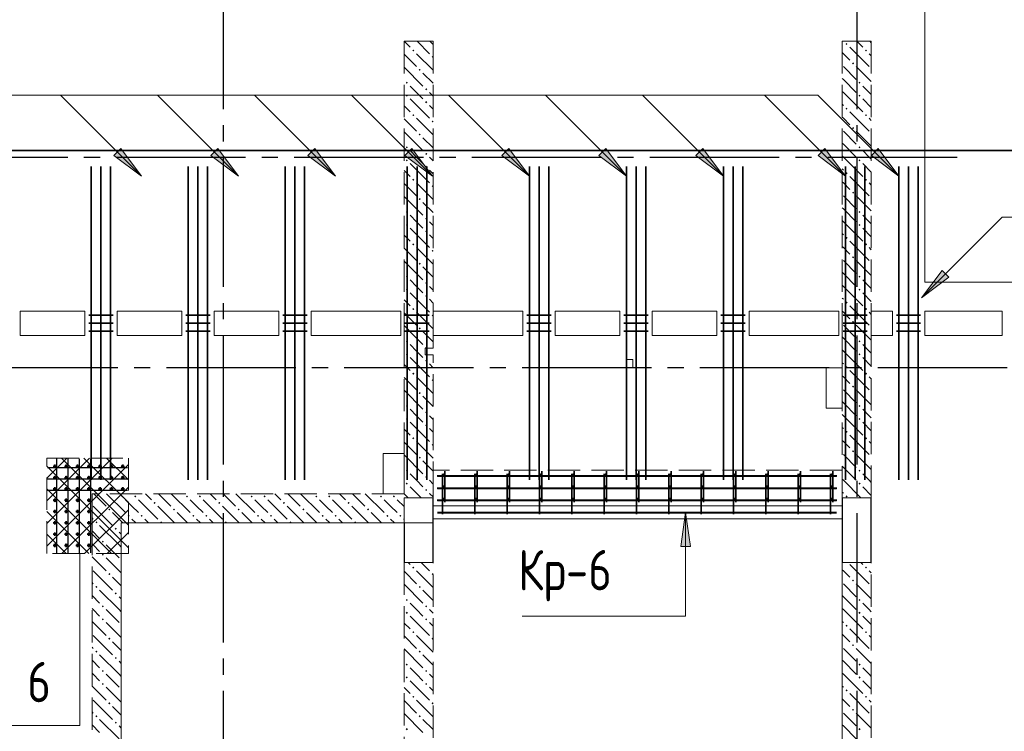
# Model space of a CAD drawing. Header units: millimetres. Extents: x 0 to 61017, y 0 to 42000.
# Tile 20 of 23: x 37502 to 43592, y 32050 to 36453. Entities that reach past the tile are written whole.
import ezdxf

# ---------------------------------------------------------------- set-up
doc = ezdxf.new("R2010")
doc.units = ezdxf.units.MM
doc.linetypes.add('______2', pattern=[270, 200, -70])
doc.linetypes.add('______5', pattern=[1100, 800, -100, 100, -100])
for name, color, linetype, lineweight in [('S1 Стержни арматуры фон', 7, 'Continuous', 25), ('Standard', 7, 'Continuous', 25), ('Вспомогательная арматура', 7, 'Continuous', 25), ('ЖБ Балка Вышележаща', 7, 'Continuous', 25), ('Макрос окна_ макрос двери', 7, 'Continuous', 18), ('Оси', 40, '______5', 18), ('Позиционная метка номер позиции', 7, 'Continuous', 13), ('Поперечная арматура', 7, 'Continuous', 25), ('Поперечное армирование AW фон', 7, 'Continuous', 25), ('Примечания', 7, 'Continuous', 25)]:
    doc.layers.add(name, color=color, linetype=linetype, lineweight=lineweight)
for name, color, linetype, lineweight, true_color in [('ЖБ Балка Нижележащая', 7, '______2', 25, 0x8c8cff), ('ЖБ Перекрытие верхний уровень', 7, 'Continuous', 25, 0xe0e0ff), ('ЖБ Стена верхний уровень', 7, 'Continuous', 25, 0x006e00)]:
    doc.layers.add(name, color=color, linetype=linetype, lineweight=lineweight, true_color=true_color)
doc.styles.add('GOST 2.304-81', font='txt')

msp = doc.modelspace()

# ---------------------------------------------------------------- hatches: boundary and pattern name
at = {"layer": 'ЖБ Стена верхний уровень', "linetype": 'Continuous', "lineweight": 18, "transparency": 33554687}
for points in [[(42610.4, 36303.1), (42616.9, 36309.6), (42623.4, 36303.1), (42616.9, 36296.6)], [(39930.5, 36263.1), (39937, 36269.6), (39943.5, 36263.1), (39937, 36256.6)], [(42730.5, 36263.1), (42737, 36269.6), (42743.5, 36263.1), (42737, 36256.6)], [(40050.5, 36223.1), (40057, 36229.6), (40060, 36226.6), (40060, 36219.7), (40057, 36216.6)], [(42650.5, 36183.1), (42657, 36189.6), (42663.5, 36183.1), (42657, 36176.6)], [(39970.5, 36143.1), (39977, 36149.6), (39983.4, 36143.1), (39977, 36136.6)], [(39890.5, 36063.1), (39896.9, 36069.6), (39903.4, 36063.1), (39896.9, 36056.6)], [(42690.5, 36063.1), (42696.9, 36069.6), (42703.4, 36063.1), (42696.9, 36056.6)], [(40010.4, 36023.1), (40016.9, 36029.6), (40023.4, 36023.1), (40016.9, 36016.6)], [(39890.5, 35983.1), (39896.9, 35989.6), (39903.4, 35983.1), (39896.9, 35976.6)], [(40010.4, 35943.1), (40016.9, 35949.6), (40023.4, 35943.1), (40016.9, 35936.6)], [(42690.5, 35983.1), (42696.9, 35989.6), (42703.4, 35983.1), (42696.9, 35976.6)], [(42610.4, 35903.1), (42616.9, 35909.6), (42623.4, 35903.1), (42616.9, 35896.6)], [(39930.5, 35863.1), (39937, 35869.6), (39943.5, 35863.1), (39937, 35856.6)], [(40050.5, 35823.1), (40057, 35829.6), (40060, 35826.6), (40060, 35819.7), (40057, 35816.6)], [(42730.5, 35863.1), (42737, 35869.6), (42743.5, 35863.1), (42737, 35856.6)], [(39970.5, 35743.1), (39977, 35749.6), (39983.4, 35743.1), (39977, 35736.6)], [(42650.5, 35783.1), (42657, 35789.6), (42663.5, 35783.1), (42657, 35776.6)], [(39890.5, 35663.1), (39896.9, 35669.6), (39903.4, 35663.1), (39896.9, 35656.6)], [(40010.4, 35623.1), (40016.9, 35629.6), (40023.4, 35623.1), (40016.9, 35616.6)], [(42690.5, 35663.1), (42696.9, 35669.6), (42703.4, 35663.1), (42696.9, 35656.6)], [(39890.5, 35583.1), (39896.9, 35589.6), (39903.4, 35583.1), (39896.9, 35576.6)], [(42690.5, 35583.1), (42696.9, 35589.6), (42703.4, 35583.1), (42696.9, 35576.6)], [(40010.4, 35543.1), (40016.9, 35549.6), (40023.4, 35543.1), (40016.9, 35536.6)], [(42610.4, 35503.1), (42616.9, 35509.6), (42623.4, 35503.1), (42616.9, 35496.6)], [(39930.5, 35463.1), (39937, 35469.6), (39943.5, 35463.1), (39937, 35456.6)], [(42730.5, 35463.1), (42737, 35469.6), (42743.5, 35463.1), (42737, 35456.6)], [(40050.5, 35423.1), (40057, 35429.6), (40060, 35426.6), (40060, 35419.7), (40057, 35416.6)], [(42650.5, 35383.1), (42657, 35389.6), (42663.5, 35383.1), (42657, 35376.6)], [(39970.5, 35343.1), (39977, 35349.6), (39983.4, 35343.1), (39977, 35336.6)], [(39890.5, 35263.1), (39896.9, 35269.6), (39903.4, 35263.1), (39896.9, 35256.6)], [(42690.5, 35263.1), (42696.9, 35269.6), (42703.4, 35263.1), (42696.9, 35256.6)], [(40010.4, 35223.1), (40016.9, 35229.6), (40023.4, 35223.1), (40016.9, 35216.6)], [(39890.5, 35183.1), (39896.9, 35189.6), (39903.4, 35183.1), (39896.9, 35176.6)], [(40010.4, 35143.1), (40016.9, 35149.6), (40023.4, 35143.1), (40016.9, 35136.6)], [(42690.5, 35183.1), (42696.9, 35189.6), (42703.4, 35183.1), (42696.9, 35176.6)], [(42610.4, 35103.1), (42616.9, 35109.6), (42623.4, 35103.1), (42616.9, 35096.6)], [(39930.5, 35063.1), (39937, 35069.6), (39943.5, 35063.1), (39937, 35056.6)], [(40050.5, 35023.1), (40057, 35029.6), (40060, 35026.6), (40060, 35019.7), (40057, 35016.6)], [(42730.5, 35063.1), (42737, 35069.6), (42743.5, 35063.1), (42737, 35056.6)], [(42650.5, 34983.1), (42657, 34989.6), (42663.5, 34983.1), (42657, 34976.6)], [(39970.5, 34943.1), (39977, 34949.6), (39983.4, 34943.1), (39977, 34936.6)], [(39890.5, 34863.1), (39896.9, 34869.6), (39903.4, 34863.1), (39896.9, 34856.6)], [(42690.5, 34863.1), (42696.9, 34869.6), (42703.4, 34863.1), (42696.9, 34856.6)], [(39890.5, 34783.1), (39896.9, 34789.6), (39903.4, 34783.1), (39896.9, 34776.6)], [(40010.4, 34823.1), (40016.9, 34829.6), (40023.4, 34823.1), (40016.9, 34816.6)], [(42690.5, 34783.1), (42696.9, 34789.6), (42703.4, 34783.1), (42696.9, 34776.6)], [(40010.4, 34743.1), (40016.9, 34749.6), (40023.4, 34743.1), (40016.9, 34736.6)], [(39930.5, 34663.1), (39937, 34669.6), (39943.5, 34663.1), (39937, 34656.6)], [(42610.4, 34703.1), (42616.9, 34709.6), (42623.4, 34703.1), (42616.9, 34696.6)], [(42730.5, 34663.1), (42737, 34669.6), (42743.5, 34663.1), (42737, 34656.6)], [(40050.5, 34623.1), (40057, 34629.6), (40060, 34626.6), (40060, 34619.7), (40057, 34616.6)], [(39970.5, 34543.1), (39977, 34549.6), (39983.4, 34543.1), (39977, 34536.6)], [(42650.5, 34583.1), (42657, 34589.6), (42663.5, 34583.1), (42657, 34576.6)], [(39890.5, 34463.1), (39896.9, 34469.6), (39903.4, 34463.1), (39896.9, 34456.6)], [(42690.5, 34463.1), (42696.9, 34469.6), (42703.4, 34463.1), (42696.9, 34456.6)], [(40010.4, 34423.1), (40016.9, 34429.6), (40023.4, 34423.1), (40020.3, 34420), (40013.6, 34420)], [(39890.5, 34383.1), (39896.9, 34389.6), (39903.4, 34383.1), (39896.9, 34376.6)], [(40010.4, 34343.1), (40016.9, 34349.6), (40023.4, 34343.1), (40016.9, 34336.6)], [(42690.5, 34383.1), (42696.9, 34389.6), (42703.4, 34383.1), (42696.9, 34376.6)], [(42610.4, 34303.1), (42616.9, 34309.6), (42623.4, 34303.1), (42616.9, 34296.6)], [(39930.5, 34263.1), (39937, 34269.6), (39943.5, 34263.1), (39937, 34256.6)], [(40050.5, 34223.1), (40057, 34229.6), (40060, 34226.6), (40060, 34219.7), (40057, 34216.6)], [(42730.5, 34263.1), (42737, 34269.6), (42743.5, 34263.1), (42737, 34256.6)], [(42650.5, 34183.1), (42657, 34189.6), (42663.5, 34183.1), (42657, 34176.6)], [(39970.5, 34143.1), (39977, 34149.6), (39983.4, 34143.1), (39977, 34136.6)], [(39890.5, 34063.1), (39896.9, 34069.6), (39903.4, 34063.1), (39896.9, 34056.6)], [(42690.5, 34063.1), (42696.9, 34069.6), (42703.4, 34063.1), (42696.9, 34056.6)], [(39890.5, 33983.1), (39896.9, 33989.6), (39903.4, 33983.1), (39896.9, 33976.6)], [(40010.4, 34023.1), (40016.9, 34029.6), (40023.4, 34023.1), (40016.9, 34016.6)], [(42690.5, 33983.1), (42696.9, 33989.6), (42703.4, 33983.1), (42696.9, 33976.6)], [(40010.4, 33943.1), (40016.9, 33949.6), (40023.4, 33943.1), (40016.9, 33936.6)], [(39930.5, 33863.1), (39937, 33869.6), (39943.5, 33863.1), (39937, 33856.6)], [(42610.4, 33903.1), (42616.9, 33909.6), (42623.4, 33903.1), (42616.9, 33896.6)], [(42730.5, 33863.1), (42737, 33869.6), (42743.5, 33863.1), (42737, 33856.6)], [(40050.5, 33823.1), (40057, 33829.6), (40060, 33826.6), (40060, 33819.7), (40057, 33816.6)], [(39970.5, 33743.1), (39977, 33749.6), (39983.4, 33743.1), (39977, 33736.6)], [(42650.5, 33783.1), (42657, 33789.6), (42663.5, 33783.1), (42657, 33776.6)], [(39890.5, 33663.1), (39896.9, 33669.6), (39903.4, 33663.1), (39896.9, 33656.6)], [(40010.4, 33623.1), (40016.9, 33629.6), (40023.4, 33623.1), (40016.9, 33616.6)], [(42690.5, 33663.1), (42696.9, 33669.6), (42703.4, 33663.1), (42696.9, 33656.6)], [(39890.5, 33583.1), (39896.9, 33589.6), (39903.4, 33583.1), (39896.9, 33576.6)], [(42690.5, 33583.1), (42696.9, 33589.6), (42703.4, 33583.1), (42696.9, 33576.6)], [(38130.5, 33503.1), (38137, 33509.6), (38143.5, 33503.1), (38137, 33496.6)], [(38210.4, 33503.1), (38216.9, 33509.6), (38223.4, 33503.1), (38216.9, 33496.6)], [(38530.5, 33503.1), (38537, 33509.6), (38543.5, 33503.1), (38537, 33496.6)], [(38610.4, 33503.1), (38616.9, 33509.6), (38623.4, 33503.1), (38616.9, 33496.6)], [(38930.5, 33503.1), (38937, 33509.6), (38943.5, 33503.1), (38937, 33496.6)], [(39010.4, 33503.1), (39016.9, 33509.6), (39023.4, 33503.1), (39016.9, 33496.6)], [(39330.5, 33503.1), (39337, 33509.6), (39343.5, 33503.1), (39337, 33496.6)], [(39410.4, 33503.1), (39416.9, 33509.6), (39423.4, 33503.1), (39416.9, 33496.6)], [(39730.5, 33503.1), (39737, 33509.6), (39743.5, 33503.1), (39737, 33496.6)], [(39810.4, 33503.1), (39816.9, 33509.6), (39823.4, 33503.1), (39816.9, 33496.6)], [(40010.4, 33543.1), (40016.9, 33549.6), (40023.4, 33543.1), (40016.9, 33536.6)], [(42610.4, 33503.1), (42616.9, 33509.6), (42623.4, 33503.1), (42616.9, 33496.6)], [(38330.5, 33463.1), (38337, 33469.6), (38343.5, 33463.1), (38337, 33456.6)], [(38730.5, 33463.1), (38737, 33469.6), (38743.5, 33463.1), (38737, 33456.6)], [(39130.5, 33463.1), (39137, 33469.6), (39143.5, 33463.1), (39137, 33456.6)], [(39530.5, 33463.1), (39537, 33469.6), (39543.5, 33463.1), (39537, 33456.6)], [(38050.5, 33423.1), (38057, 33429.6), (38063.5, 33423.1), (38057, 33416.6)], [(38170.5, 33383.1), (38177, 33389.6), (38183.4, 33383.1), (38177, 33376.6)], [(38250.5, 33383.1), (38257, 33389.6), (38263.5, 33383.1), (38257, 33376.6)], [(38450.5, 33423.1), (38457, 33429.6), (38463.5, 33423.1), (38457, 33416.6)], [(38570.5, 33383.1), (38577, 33389.6), (38583.4, 33383.1), (38577, 33376.6)], [(38650.5, 33383.1), (38657, 33389.6), (38663.5, 33383.1), (38657, 33376.6)], [(38850.5, 33423.1), (38857, 33429.6), (38863.5, 33423.1), (38857, 33416.6)], [(38970.5, 33383.1), (38977, 33389.6), (38983.4, 33383.1), (38977, 33376.6)], [(39050.5, 33383.1), (39057, 33389.6), (39063.5, 33383.1), (39057, 33376.6)], [(39250.5, 33423.1), (39257, 33429.6), (39263.5, 33423.1), (39257, 33416.6)], [(39370.5, 33383.1), (39377, 33389.6), (39383.4, 33383.1), (39377, 33376.6)], [(39450.5, 33383.1), (39457, 33389.6), (39463.5, 33383.1), (39457, 33376.6)], [(39650.5, 33423.1), (39657, 33429.6), (39663.5, 33423.1), (39657, 33416.6)], [(39770.5, 33383.1), (39777, 33389.6), (39783.4, 33383.1), (39777, 33376.6)], [(39850.5, 33383.1), (39857, 33389.6), (39863.5, 33383.1), (39857, 33376.6)], [(37970.5, 33343.1), (37977, 33349.6), (37983.4, 33343.1), (37980.3, 33340), (37973.6, 33340)], [(37980.3, 33340), (37977, 33336.6), (37973.6, 33340)], [(38370.5, 33343.1), (38377, 33349.6), (38383.4, 33343.1), (38380.3, 33340), (38373.6, 33340)], [(38770.5, 33343.1), (38777, 33349.6), (38783.4, 33343.1), (38780.3, 33340), (38773.6, 33340)], [(39170.5, 33343.1), (39177, 33349.6), (39183.4, 33343.1), (39180.3, 33340), (39173.6, 33340)], [(39570.5, 33343.1), (39577, 33349.6), (39583.4, 33343.1), (39580.3, 33340), (39573.6, 33340)], [(38090.5, 33303.1), (38096.9, 33309.6), (38103.4, 33303.1), (38096.9, 33296.6)], [(38010.4, 33223.1), (38016.9, 33229.6), (38023.4, 33223.1), (38016.9, 33216.6)], [(38010.4, 33143.1), (38016.9, 33149.6), (38023.4, 33143.1), (38016.9, 33136.6)], [(39930.5, 33063.1), (39937, 33069.6), (39943.5, 33063.1), (39937, 33056.6)], [(42730.5, 33063.1), (42737, 33069.6), (42743.5, 33063.1), (42737, 33056.6)], [(38050.5, 33023.1), (38057, 33029.6), (38063.5, 33023.1), (38057, 33016.6)], [(40050.5, 33023.1), (40057, 33029.6), (40060, 33026.6), (40060, 33019.7), (40057, 33016.6)], [(37970.5, 32943.1), (37977, 32949.6), (37983.4, 32943.1), (37977, 32936.6)], [(39970.5, 32943.1), (39977, 32949.6), (39983.4, 32943.1), (39977, 32936.6)], [(42650.5, 32983.1), (42657, 32989.6), (42663.5, 32983.1), (42657, 32976.6)], [(38090.5, 32903.1), (38096.9, 32909.6), (38103.4, 32903.1), (38096.9, 32896.6)], [(38010.4, 32823.1), (38016.9, 32829.6), (38023.4, 32823.1), (38016.9, 32816.6)], [(39890.5, 32863.1), (39896.9, 32869.6), (39903.4, 32863.1), (39896.9, 32856.6)], [(40010.4, 32823.1), (40016.9, 32829.6), (40023.4, 32823.1), (40016.9, 32816.6)], [(42690.5, 32863.1), (42696.9, 32869.6), (42703.4, 32863.1), (42696.9, 32856.6)], [(39890.5, 32783.1), (39896.9, 32789.6), (39903.4, 32783.1), (39896.9, 32776.6)], [(42690.5, 32783.1), (42696.9, 32789.6), (42703.4, 32783.1), (42696.9, 32776.6)], [(38010.4, 32743.1), (38016.9, 32749.6), (38023.4, 32743.1), (38016.9, 32736.6)], [(40010.4, 32743.1), (40016.9, 32749.6), (40023.4, 32743.1), (40016.9, 32736.6)], [(42610.4, 32703.1), (42616.9, 32709.6), (42623.4, 32703.1), (42616.9, 32696.6)], [(39930.5, 32663.1), (39937, 32669.6), (39943.5, 32663.1), (39937, 32656.6)], [(42730.5, 32663.1), (42737, 32669.6), (42743.5, 32663.1), (42737, 32656.6)], [(38050.5, 32623.1), (38057, 32629.6), (38063.5, 32623.1), (38057, 32616.6)], [(40050.5, 32623.1), (40057, 32629.6), (40060, 32626.6), (40060, 32619.7), (40057, 32616.6)], [(42650.5, 32583.1), (42657, 32589.6), (42663.5, 32583.1), (42657, 32576.6)], [(37970.5, 32543.1), (37977, 32549.6), (37983.4, 32543.1), (37977, 32536.6)], [(39970.5, 32543.1), (39977, 32549.6), (39983.4, 32543.1), (39977, 32536.6)], [(38090.5, 32503.1), (38096.9, 32509.6), (38103.4, 32503.1), (38096.9, 32496.6)], [(39890.5, 32463.1), (39896.9, 32469.6), (39903.4, 32463.1), (39896.9, 32456.6)], [(42690.5, 32463.1), (42696.9, 32469.6), (42703.4, 32463.1), (42696.9, 32456.6)], [(38010.4, 32423.1), (38016.9, 32429.6), (38023.4, 32423.1), (38016.9, 32416.6)], [(40010.4, 32423.1), (40016.9, 32429.6), (40023.4, 32423.1), (40016.9, 32416.6)], [(38010.4, 32343.1), (38016.9, 32349.6), (38023.4, 32343.1), (38016.9, 32336.6)], [(39890.5, 32383.1), (39896.9, 32389.6), (39903.4, 32383.1), (39896.9, 32376.6)], [(40010.4, 32343.1), (40016.9, 32349.6), (40023.4, 32343.1), (40016.9, 32336.6)], [(42690.5, 32383.1), (42696.9, 32389.6), (42703.4, 32383.1), (42696.9, 32376.6)], [(42610.4, 32303.1), (42616.9, 32309.6), (42623.4, 32303.1), (42616.9, 32296.6)], [(38050.5, 32223.1), (38057, 32229.6), (38063.5, 32223.1), (38057, 32216.6)], [(39930.5, 32263.1), (39937, 32269.6), (39943.5, 32263.1), (39937, 32256.6)], [(40050.5, 32223.1), (40057, 32229.6), (40060, 32226.6), (40060, 32219.7), (40057, 32216.6)], [(42730.5, 32263.1), (42737, 32269.6), (42743.5, 32263.1), (42737, 32256.6)], [(42650.5, 32183.1), (42657, 32189.6), (42663.5, 32183.1), (42657, 32176.6)], [(37970.5, 32143.1), (37977, 32149.6), (37983.4, 32143.1), (37977, 32136.6)], [(38090.5, 32103.1), (38096.9, 32109.6), (38103.4, 32103.1), (38096.9, 32096.6)], [(39970.5, 32143.1), (39977, 32149.6), (39983.4, 32143.1), (39977, 32136.6)], [(39890.5, 32063.1), (39896.9, 32069.6), (39903.4, 32063.1), (39896.9, 32056.6)], [(42690.5, 32063.1), (42696.9, 32069.6), (42703.4, 32063.1), (42696.9, 32056.6)]]:
    msp.add_hatch(color=7, dxfattribs=at).paths.add_polyline_path(points, flags=16)
at = {"layer": 'Позиционная метка номер позиции', "linetype": 'Continuous', "lineweight": 13, "transparency": 33554687}
for points in [[(38127.7, 35655.7), (38255, 35486), (38085.3, 35613.3)], [(38727.7, 35655.7), (38855, 35486), (38685.3, 35613.3)], [(39327.7, 35655.7), (39455, 35486), (39285.3, 35613.3)], [(39927.7, 35655.7), (40055, 35486), (39885.3, 35613.3)], [(40527.7, 35655.7), (40655, 35486), (40485.3, 35613.3)], [(41127.7, 35655.7), (41255, 35486), (41085.3, 35613.3)], [(41727.7, 35655.7), (41855, 35486), (41685.3, 35613.3)], [(42482.7, 35655.7), (42610, 35486), (42440.3, 35613.3)], [(42812.7, 35655.7), (42940, 35486), (42770.3, 35613.3)], [(42812.7, 35655.7), (42940, 35486), (42770.3, 35613.3)], [(43249.7, 34859.2), (43080, 34731.9), (43207.3, 34901.6)], [(43249.7, 34859.2), (43080, 34731.9), (43207.3, 34901.6)], [(41591.4, 33193), (41621.4, 33403), (41651.4, 33193)]]:
    msp.add_hatch(color=7, dxfattribs=at).paths.add_polyline_path(points, flags=16)

# ---------------------------------------------------------------- linework, layer by layer
at = {"layer": 'S1 Стержни арматуры фон', "color": 7, "linetype": 'Continuous', "lineweight": 35, "transparency": 33554687}
for p, q in [((37945, 35544), (37945, 33606)), ((37945, 35544), (37945, 33606)), ((38005, 35544), (38005, 33606)), ((38005, 35544), (38005, 33606)), ((38065, 35544), (38065, 33606)), ((38065, 35544), (38065, 33606)), ((38545, 35544), (38545, 33606)), ((38545, 35544), (38545, 33606)), ((38605, 35544), (38605, 33606)), ((38605, 35544), (38605, 33606)), ((38665, 35544), (38665, 33606)), ((38665, 35544), (38665, 33606)), ((39145, 35544), (39145, 33606)), ((39145, 35544), (39145, 33606)), ((39205, 35544), (39205, 33606)), ((39205, 35544), (39205, 33606)), ((39265, 35544), (39265, 33606)), ((39265, 35544), (39265, 33606)), ((39900, 35544), (39900, 33606)), ((39900, 35544), (39900, 33606)), ((39960, 35544), (39960, 33606)), ((39960, 35544), (39960, 33606)), ((40020, 35544), (40020, 33606)), ((40020, 35544), (40020, 33606)), ((40655, 35544), (40655, 33606)), ((40655, 35544), (40655, 33606)), ((40715, 35544), (40715, 33606)), ((40715, 35544), (40715, 33606)), ((40775, 35544), (40775, 33606)), ((40775, 35544), (40775, 33606)), ((41255, 35544), (41255, 33606)), ((41255, 35544), (41255, 33606)), ((41315, 35544), (41315, 33606)), ((41315, 35544), (41315, 33606)), ((41375, 35544), (41375, 33606)), ((41375, 35544), (41375, 33606)), ((41855, 35544), (41855, 33606)), ((41855, 35544), (41855, 33606)), ((41915, 35544), (41915, 33606)), ((41915, 35544), (41915, 33606)), ((41975, 35544), (41975, 33606)), ((41975, 35544), (41975, 33606)), ((42610, 35544), (42610, 33606)), ((42610, 35544), (42610, 33606)), ((42670, 35544), (42670, 33606)), ((42670, 35544), (42670, 33606)), ((42730, 35544), (42730, 33606)), ((42730, 35544), (42730, 33606)), ((42940, 35544), (42940, 33606)), ((42940, 35544), (42940, 33606)), ((43000, 35544), (43000, 33606)), ((43000, 35544), (43000, 33606)), ((43060, 35544), (43060, 33606)), ((43060, 35544), (43060, 33606)), ((40084, 33630.1), (42556, 33630.1)), ((40084, 33630), (42556, 33630)), ((40086, 33628), (42554, 33628)), ((40118, 33393), (40118, 33643.9)), ((40132, 33468), (40132, 33659)), ((40318, 33393), (40318, 33643.9)), ((40332, 33468), (40332, 33659)), ((40518, 33393), (40518, 33643.9)), ((40532, 33468), (40532, 33659)), ((40718, 33393), (40718, 33643.9)), ((40732, 33468), (40732, 33659)), ((40918, 33393), (40918, 33643.9)), ((40932, 33468), (40932, 33659)), ((41118, 33393), (41118, 33643.9)), ((41132, 33468), (41132, 33659)), ((41318, 33393), (41318, 33643.9)), ((41332, 33468), (41332, 33659)), ((41518, 33393), (41518, 33643.9)), ((41532, 33468), (41532, 33659)), ((41718, 33393), (41718, 33643.9)), ((41732, 33468), (41732, 33659)), ((41918, 33393), (41918, 33643.9)), ((41932, 33468), (41932, 33659)), ((42118, 33393), (42118, 33643.9)), ((42132, 33468), (42132, 33659)), ((42318, 33393), (42318, 33643.9)), ((42332, 33468), (42332, 33659)), ((42518, 33393), (42518, 33643.9)), ((42532, 33468), (42532, 33659)), ((40084, 33555.1), (42556, 33555.1)), ((40084, 33555), (42556, 33555)), ((40086, 33553), (42554, 33553)), ((40084, 33480.1), (42556, 33480.1)), ((40084, 33480), (42556, 33480)), ((40086, 33478), (42554, 33478)), ((40086, 33403), (42554, 33403)), ((40086, 33402.9), (42554, 33402.9))]:
    msp.add_line(p, q, dxfattribs=at)
at = {"layer": 'S1 Стержни арматуры фон', "color": 180, "linetype": 'Continuous', "lineweight": 50, "transparency": 33554687}
for centre in [(40125, 33637), (40325, 33637), (40525, 33637), (40725, 33637), (40925, 33637), (41125, 33637), (41325, 33637), (41525, 33637), (41725, 33637), (41925, 33637), (42125, 33637), (42325, 33637), (42525, 33637), (40125, 33562), (40325, 33562), (40525, 33562), (40725, 33562), (40925, 33562), (41125, 33562), (41325, 33562), (41525, 33562), (41725, 33562), (41925, 33562), (42125, 33562), (42325, 33562), (42525, 33562), (40125, 33487), (40325, 33487), (40525, 33487), (40725, 33487), (40925, 33487), (41125, 33487), (41325, 33487), (41525, 33487), (41725, 33487), (41925, 33487), (42125, 33487), (42325, 33487), (42525, 33487)]:
    msp.add_circle(centre, 3, dxfattribs=at)
at = {"layer": 'Standard', "color": 254, "linetype": 'Continuous', "lineweight": 35, "true_color": 0xc4c4ff, "transparency": 33554687}
msp.add_lwpolyline([(7025, 19800), (49780, 19800), (49780, 35644), (7025, 35644), (7025, 19800)], dxfattribs=at)
at = {"layer": 'Вспомогательная арматура', "color": 7, "linetype": 'Continuous', "lineweight": 25, "transparency": 33554687}
for p, q in [((38170, 33680), (37675, 33680)), ((37730, 33735), (37730, 33155)), ((37800, 33735), (37800, 33155)), ((37870, 33735), (37870, 33155)), ((37940, 33735), (37940, 33155)), ((38170, 33610), (37675, 33610)), ((38170, 33540), (37675, 33540))]:
    msp.add_line(p, q, dxfattribs=at)
at = {"layer": 'ЖБ Балка Вышележаща', "color": 7, "linetype": 'Continuous', "lineweight": 18, "transparency": 33554687}
for p, q in [((40060, 33445), (40060, 33365)), ((42590, 33365), (42590, 33445)), ((40060, 33365), (42590, 33365))]:
    msp.add_line(p, q, dxfattribs=at)
at = {"layer": 'ЖБ Балка Нижележащая', "color": 251, "linetype": '______2', "lineweight": 18, "true_color": 0x656565, "transparency": 33554687}
for p, q in [((42590, 33665), (40060, 33665)), ((40060, 33665), (40060, 33445)), ((42590, 33445), (42590, 33665))]:
    msp.add_line(p, q, dxfattribs=at)
at = {"layer": 'ЖБ Перекрытие верхний уровень', "color": 7, "linetype": 'Continuous', "lineweight": 18, "transparency": 33554687}
for p, q in [((43100, 34830), (43100, 38800)), ((49710, 34830), (43100, 34830)), ((37505, 34500), (37505, 34650)), ((37505, 34650), (37905, 34650)), ((37905, 34650), (37905, 34500)), ((38105, 34500), (38105, 34650)), ((38105, 34650), (38505, 34650)), ((38505, 34650), (38505, 34500)), ((38705, 34500), (38705, 34650)), ((38705, 34650), (39105, 34650)), ((39105, 34650), (39105, 34500)), ((39305, 34500), (39305, 34650)), ((39305, 34650), (39860, 34650)), ((39860, 34650), (39860, 34500)), ((40060, 34500), (40060, 34650)), ((40060, 34650), (40615, 34650)), ((40615, 34650), (40615, 34500)), ((40815, 34500), (40815, 34650)), ((40815, 34650), (41215, 34650)), ((41215, 34650), (41215, 34500)), ((41415, 34500), (41415, 34650)), ((41415, 34650), (41815, 34650)), ((41815, 34650), (41815, 34500)), ((42015, 34500), (42015, 34650)), ((42015, 34650), (42570, 34650)), ((42570, 34650), (42570, 34500)), ((42770, 34650), (42900, 34650)), ((42770, 34500), (42770, 34650)), ((42900, 34650), (42900, 34500)), ((43100, 34500), (43100, 34650)), ((43100, 34650), (43580, 34650)), ((43580, 34650), (43580, 34500)), ((37905, 34500), (37505, 34500)), ((38505, 34500), (38105, 34500)), ((39105, 34500), (38705, 34500)), ((39860, 34500), (39305, 34500)), ((40615, 34500), (40060, 34500)), ((41215, 34500), (40815, 34500)), ((41815, 34500), (41415, 34500)), ((42570, 34500), (42015, 34500)), ((42900, 34500), (42770, 34500)), ((43580, 34500), (43100, 34500)), ((41295, 34350), (41255, 34350)), ((41255, 34350), (41255, 34300)), ((41295, 34300), (41295, 34350)), ((41255, 34300), (41295, 34300)), ((42590, 34300), (42490, 34300)), ((42490, 34300), (42490, 34050)), ((42590, 34050), (42590, 34300)), ((42490, 34050), (42590, 34050)), ((39880, 33770), (39750, 33770)), ((39750, 33770), (39750, 33520)), ((39880, 33520), (39880, 33770)), ((39750, 33520), (39880, 33520)), ((40060, 33340), (40060, 33445)), ((40060, 33445), (42590, 33445)), ((42590, 33445), (42590, 29400)), ((38130, 28900), (38130, 33340)), ((38130, 33340), (40060, 33340))]:
    msp.add_line(p, q, dxfattribs=at)
at = {"layer": 'ЖБ Стена верхний уровень', "color": 251, "linetype": '______2', "lineweight": 13, "true_color": 0x656565, "transparency": 33554687}
for p, q in [((40060, 36320), (39880, 36320)), ((39880, 36320), (39880, 34500)), ((40060, 34500), (40060, 36320)), ((42770, 36320), (42590, 36320)), ((42590, 36320), (42590, 34500)), ((42770, 34500), (42770, 36320)), ((39880, 34500), (39880, 33520)), ((40060, 34420), (40060, 34500)), ((42590, 34500), (42590, 33495)), ((42770, 33495), (42770, 34500)), ((40060, 34420), (40010, 34420)), ((40010, 34420), (40010, 34380)), ((40010, 34380), (40060, 34380)), ((40060, 33520), (40060, 34380)), ((39880, 33520), (37950, 33520)), ((37950, 33520), (37950, 33340)), ((40060, 33495), (39880, 33495)), ((39880, 33495), (39880, 33340)), ((40060, 33495), (40060, 33520)), ((42770, 33495), (42590, 33495)), ((37950, 33340), (37950, 30802.5)), ((38130, 33340), (39880, 33340)), ((38130, 30802.5), (38130, 33340)), ((39880, 33095), (40060, 33095)), ((39880, 33095), (39880, 30680)), ((40060, 30660), (40060, 33095)), ((42590, 33095), (42770, 33095)), ((42590, 33095), (42590, 30660)), ((42770, 30660), (42770, 33095))]:
    msp.add_line(p, q, dxfattribs=at)
at = {"layer": 'ЖБ Стена верхний уровень', "color": 9, "linetype": 'Continuous', "lineweight": 18, "true_color": 0xc7c7c7, "transparency": 33554687}
for p, q in [((39880.1, 36320), (39916.9, 36283.1)), ((39960.1, 36320), (40037, 36243.1)), ((40040.1, 36320), (40060, 36300.1)), ((42680.1, 36320), (42716.9, 36283.1)), ((42760.1, 36320), (42770, 36310.1)), ((39880, 36240.1), (39957, 36163.1)), ((39957, 36243.1), (40060, 36140.1)), ((42596.9, 36243.1), (42590, 36250.1)), ((42637, 36203.1), (42596.9, 36243.1)), ((42637, 36283.1), (42757, 36163.1)), ((42757, 36243.1), (42770, 36230.1)), ((39880, 36160.1), (39996.9, 36043.1)), ((40060, 36060.1), (39996.9, 36123.1)), ((42596.9, 36163.1), (42677, 36083.1)), ((42677, 36163.1), (42770, 36070.1)), ((42596.9, 36083.1), (42590, 36090.1)), ((42596.9, 36083.1), (42677, 36003.1)), ((39957, 36003.1), (39916.9, 36043.1)), ((39996.9, 35963.1), (39957, 36003.1)), ((40037, 36003.1), (40060, 35980.1)), ((42590, 36010.1), (42596.9, 36003.1)), ((42596.9, 36003.1), (42716.9, 35883.1)), ((42757, 36003.1), (42716.9, 36043.1)), ((42770, 35990.1), (42757, 36003.1)), ((39916.9, 35963.1), (40037, 35843.1)), ((42716.9, 35963.1), (42770, 35910.1)), ((39880, 35920.1), (39916.9, 35883.1)), ((40037, 35923.1), (40060, 35900.1)), ((42590, 35930.1), (42596.9, 35923.1)), ((42637, 35883.1), (42757, 35763.1)), ((39880, 35840.1), (39957, 35763.1)), ((39957, 35843.1), (40060, 35740.1)), ((42596.9, 35843.1), (42590, 35850.1)), ((42637, 35803.1), (42596.9, 35843.1)), ((42757, 35843.1), (42770, 35830.1)), ((39880, 35760.1), (39996.9, 35643.1)), ((42596.9, 35763.1), (42677, 35683.1)), ((42677, 35763.1), (42770, 35670.1)), ((40060, 35660.1), (39996.9, 35723.1)), ((42596.9, 35683.1), (42590, 35690.1)), ((39957, 35603.1), (39916.9, 35643.1)), ((42596.9, 35683.1), (42677, 35603.1)), ((42757, 35603.1), (42716.9, 35643.1)), ((39996.9, 35563.1), (39957, 35603.1)), ((40037, 35603.1), (40060, 35580.1)), ((42590, 35610.1), (42596.9, 35603.1)), ((42596.9, 35603.1), (42716.9, 35483.1)), ((42770, 35590.1), (42757, 35603.1)), ((39880, 35520.1), (39916.9, 35483.1)), ((39916.9, 35563.1), (40037, 35443.1)), ((40037, 35523.1), (40060, 35500.1)), ((42590, 35530.1), (42596.9, 35523.1)), ((42716.9, 35563.1), (42770, 35510.1)), ((42596.9, 35443.1), (42590, 35450.1)), ((42637, 35483.1), (42757, 35363.1)), ((39880, 35440.1), (39957, 35363.1)), ((39957, 35443.1), (40060, 35340.1)), ((42637, 35403.1), (42596.9, 35443.1)), ((42757, 35443.1), (42770, 35430.1)), ((39880, 35360.1), (39996.9, 35243.1)), ((40060, 35260.1), (39996.9, 35323.1)), ((42596.9, 35363.1), (42677, 35283.1)), ((42677, 35363.1), (42770, 35270.1)), ((42596.9, 35283.1), (42590, 35290.1)), ((42596.9, 35283.1), (42677, 35203.1)), ((39957, 35203.1), (39916.9, 35243.1)), ((39996.9, 35163.1), (39957, 35203.1)), ((40037, 35203.1), (40060, 35180.1)), ((42590, 35210.1), (42596.9, 35203.1)), ((42596.9, 35203.1), (42716.9, 35083.1)), ((42757, 35203.1), (42716.9, 35243.1)), ((42770, 35190.1), (42757, 35203.1)), ((39916.9, 35163.1), (40037, 35043.1)), ((42716.9, 35163.1), (42770, 35110.1)), ((39880, 35120.1), (39916.9, 35083.1)), ((40037, 35123.1), (40060, 35100.1)), ((42590, 35130.1), (42596.9, 35123.1)), ((42637, 35083.1), (42757, 34963.1)), ((39880, 35040.1), (39957, 34963.1)), ((39957, 35043.1), (40060, 34940.1)), ((42596.9, 35043.1), (42590, 35050.1)), ((42637, 35003.1), (42596.9, 35043.1)), ((42757, 35043.1), (42770, 35030.1)), ((39880, 34960.1), (39996.9, 34843.1)), ((42596.9, 34963.1), (42677, 34883.1)), ((42677, 34963.1), (42770, 34870.1)), ((40060, 34860.1), (39996.9, 34923.1)), ((39957, 34803.1), (39916.9, 34843.1)), ((42596.9, 34883.1), (42590, 34890.1)), ((42596.9, 34883.1), (42677, 34803.1)), ((42757, 34803.1), (42716.9, 34843.1)), ((39996.9, 34763.1), (39957, 34803.1)), ((40037, 34803.1), (40060, 34780.1)), ((42590, 34810.1), (42596.9, 34803.1)), ((42596.9, 34803.1), (42716.9, 34683.1)), ((42770, 34790.1), (42757, 34803.1)), ((39880, 34720.1), (39916.9, 34683.1)), ((39916.9, 34763.1), (40037, 34643.1)), ((40037, 34723.1), (40060, 34700.1)), ((42590, 34730.1), (42596.9, 34723.1)), ((42716.9, 34763.1), (42770, 34710.1)), ((42637, 34683.1), (42757, 34563.1)), ((39880, 34640.1), (39957, 34563.1)), ((39957, 34643.1), (40060, 34540.1)), ((42596.9, 34643.1), (42590, 34650.1)), ((42637, 34603.1), (42596.9, 34643.1)), ((42757, 34643.1), (42770, 34630.1)), ((39880, 34560.1), (39940.1, 34500)), ((42596.9, 34563.1), (42660.1, 34500)), ((42677, 34563.1), (42740.1, 34500)), ((39940.1, 34500), (39996.9, 34443.1)), ((40020.1, 34500), (39996.9, 34523.1)), ((40060, 34460.1), (40020.1, 34500)), ((42596.9, 34483.1), (42590, 34490.1)), ((42596.9, 34483.1), (42677, 34403.1)), ((42660.1, 34500), (42677, 34483.1)), ((42740.1, 34500), (42770, 34470.1)), ((39957, 34403.1), (39916.9, 34443.1)), ((42590, 34410.1), (42596.9, 34403.1)), ((42757, 34403.1), (42716.9, 34443.1)), ((39916.9, 34363.1), (40037, 34243.1)), ((39996.9, 34363.1), (39957, 34403.1)), ((42596.9, 34403.1), (42716.9, 34283.1)), ((42716.9, 34363.1), (42770, 34310.1)), ((42770, 34390.1), (42757, 34403.1)), ((39880, 34320.1), (39916.9, 34283.1)), ((40037, 34323.1), (40060, 34300.1)), ((42590, 34330.1), (42596.9, 34323.1)), ((39880, 34240.1), (39957, 34163.1)), ((39957, 34243.1), (40060, 34140.1)), ((42596.9, 34243.1), (42590, 34250.1)), ((42637, 34203.1), (42596.9, 34243.1)), ((42637, 34283.1), (42757, 34163.1)), ((42757, 34243.1), (42770, 34230.1)), ((39880, 34160.1), (39996.9, 34043.1)), ((40060, 34060.1), (39996.9, 34123.1)), ((42596.9, 34163.1), (42677, 34083.1)), ((42677, 34163.1), (42770, 34070.1)), ((39957, 34003.1), (39916.9, 34043.1)), ((42596.9, 34083.1), (42590, 34090.1)), ((42596.9, 34083.1), (42677, 34003.1)), ((42757, 34003.1), (42716.9, 34043.1)), ((39996.9, 33963.1), (39957, 34003.1)), ((40037, 34003.1), (40060, 33980.1)), ((42590, 34010.1), (42596.9, 34003.1)), ((42596.9, 34003.1), (42716.9, 33883.1)), ((42770, 33990.1), (42757, 34003.1)), ((39916.9, 33963.1), (40037, 33843.1)), ((40037, 33923.1), (40060, 33900.1)), ((42590, 33930.1), (42596.9, 33923.1)), ((42716.9, 33963.1), (42770, 33910.1)), ((39880, 33920.1), (39916.9, 33883.1)), ((42637, 33883.1), (42757, 33763.1)), ((39880, 33840.1), (39957, 33763.1)), ((39957, 33843.1), (40060, 33740.1)), ((42596.9, 33843.1), (42590, 33850.1)), ((42637, 33803.1), (42596.9, 33843.1)), ((42757, 33843.1), (42770, 33830.1)), ((39880, 33760.1), (39996.9, 33643.1)), ((42596.9, 33763.1), (42677, 33683.1)), ((42677, 33763.1), (42770, 33670.1)), ((40060, 33660.1), (39996.9, 33723.1)), ((42596.9, 33683.1), (42590, 33690.1)), ((42596.9, 33683.1), (42677, 33603.1)), ((39957, 33603.1), (39916.9, 33643.1)), ((42757, 33603.1), (42716.9, 33643.1)), ((39916.9, 33563.1), (39960.1, 33520)), ((39996.9, 33563.1), (39957, 33603.1)), ((40037, 33603.1), (40060, 33580.1)), ((42590, 33610.1), (42596.9, 33603.1)), ((42596.9, 33603.1), (42705.1, 33495)), ((42716.9, 33563.1), (42770, 33510.1)), ((42770, 33590.1), (42757, 33603.1)), ((37960.1, 33520), (38037, 33443.1)), ((38040.1, 33520), (38157, 33403.1)), ((38280.1, 33520), (38316.9, 33483.1)), ((38360.1, 33520), (38437, 33443.1)), ((38440.1, 33520), (38557, 33403.1)), ((38680.1, 33520), (38716.9, 33483.1)), ((38760.1, 33520), (38837, 33443.1)), ((38840.1, 33520), (38957, 33403.1)), ((39080.1, 33520), (39116.9, 33483.1)), ((39160.1, 33520), (39237, 33443.1)), ((39240.1, 33520), (39357, 33403.1)), ((39480.1, 33520), (39516.9, 33483.1)), ((39560.1, 33520), (39637, 33443.1)), ((39640.1, 33520), (39757, 33403.1)), ((39880, 33520.1), (39880.1, 33520)), ((39880.1, 33520), (39905.1, 33495)), ((39960.1, 33520), (39985.1, 33495)), ((40037, 33523.1), (40040.1, 33520)), ((40040.1, 33520), (40060, 33500.1)), ((42590, 33530.1), (42596.9, 33523.1)), ((37957, 33443.1), (38060.1, 33340)), ((38196.9, 33443.1), (38157, 33483.1)), ((38237, 33403.1), (38196.9, 33443.1)), ((38237, 33483.1), (38357, 33363.1)), ((38357, 33443.1), (38460.1, 33340)), ((38596.9, 33443.1), (38557, 33483.1)), ((38637, 33403.1), (38596.9, 33443.1)), ((38637, 33483.1), (38757, 33363.1)), ((38757, 33443.1), (38860.1, 33340)), ((38996.9, 33443.1), (38957, 33483.1)), ((39037, 33403.1), (38996.9, 33443.1)), ((39037, 33483.1), (39157, 33363.1)), ((39157, 33443.1), (39260.1, 33340)), ((39396.9, 33443.1), (39357, 33483.1)), ((39437, 33403.1), (39396.9, 33443.1)), ((39437, 33483.1), (39557, 33363.1)), ((39557, 33443.1), (39660.1, 33340)), ((39796.9, 33443.1), (39757, 33483.1)), ((39837, 33403.1), (39796.9, 33443.1)), ((39837, 33483.1), (39880, 33440.1)), ((38140.1, 33340), (38077, 33403.1)), ((38540.1, 33340), (38477, 33403.1)), ((38940.1, 33340), (38877, 33403.1)), ((39340.1, 33340), (39277, 33403.1)), ((39740.1, 33340), (39677, 33403.1)), ((37950, 33370.1), (37957, 33363.1)), ((38116.9, 33203.1), (37996.9, 33323.1)), ((38060.1, 33340), (38077, 33323.1)), ((38196.9, 33363.1), (38220.1, 33340)), ((38277, 33363.1), (38300.1, 33340)), ((38596.9, 33363.1), (38620.1, 33340)), ((38677, 33363.1), (38700.1, 33340)), ((38996.9, 33363.1), (39020.1, 33340)), ((39077, 33363.1), (39100.1, 33340)), ((39396.9, 33363.1), (39420.1, 33340)), ((39477, 33363.1), (39500.1, 33340)), ((39796.9, 33363.1), (39820.1, 33340)), ((39877, 33363.1), (39880, 33360.1)), ((37950, 33290.1), (37996.9, 33243.1)), ((38116.9, 33283.1), (38130, 33270.1)), ((37957, 33203.1), (37950, 33210.1)), ((37996.9, 33163.1), (37957, 33203.1)), ((38037, 33203.1), (38116.9, 33123.1)), ((38116.9, 33203.1), (38130, 33190.1)), ((37950, 33130.1), (38037, 33043.1)), ((38037, 33123.1), (38130, 33030.1)), ((39905.1, 33095), (39916.9, 33083.1)), ((39985.1, 33095), (40037, 33043.1)), ((42637, 33083.1), (42757, 32963.1)), ((42705.1, 33095), (42716.9, 33083.1)), ((37957, 33043.1), (38077, 32923.1)), ((39880, 33040.1), (39957, 32963.1)), ((39957, 33043.1), (40060, 32940.1)), ((42596.9, 33043.1), (42590, 33050.1)), ((42637, 33003.1), (42596.9, 33043.1)), ((37950, 32970.1), (37957, 32963.1)), ((38130, 32950.1), (38077, 33003.1)), ((39880, 32960.1), (39996.9, 32843.1)), ((42596.9, 32963.1), (42677, 32883.1)), ((37950, 32890.1), (37996.9, 32843.1)), ((38116.9, 32803.1), (37996.9, 32923.1)), ((40060, 32860.1), (39996.9, 32923.1)), ((42596.9, 32883.1), (42590, 32890.1)), ((38116.9, 32883.1), (38130, 32870.1)), ((39957, 32803.1), (39916.9, 32843.1)), ((42596.9, 32883.1), (42677, 32803.1)), ((42757, 32803.1), (42716.9, 32843.1)), ((37957, 32803.1), (37950, 32810.1)), ((37996.9, 32763.1), (37957, 32803.1)), ((38037, 32803.1), (38116.9, 32723.1)), ((38116.9, 32803.1), (38130, 32790.1)), ((39996.9, 32763.1), (39957, 32803.1)), ((40037, 32803.1), (40060, 32780.1)), ((42590, 32810.1), (42596.9, 32803.1)), ((42596.9, 32803.1), (42716.9, 32683.1)), ((37950, 32730.1), (38037, 32643.1)), ((38037, 32723.1), (38130, 32630.1)), ((39880, 32720.1), (39916.9, 32683.1)), ((39916.9, 32763.1), (40037, 32643.1)), ((40037, 32723.1), (40060, 32700.1)), ((42590, 32730.1), (42596.9, 32723.1)), ((37957, 32643.1), (38077, 32523.1)), ((39957, 32643.1), (40060, 32540.1)), ((42596.9, 32643.1), (42590, 32650.1)), ((42637, 32603.1), (42596.9, 32643.1)), ((42637, 32683.1), (42757, 32563.1)), ((38130, 32550.1), (38077, 32603.1)), ((39880, 32640.1), (39957, 32563.1)), ((37950, 32570.1), (37957, 32563.1)), ((38116.9, 32403.1), (37996.9, 32523.1)), ((39880, 32560.1), (39996.9, 32443.1)), ((40060, 32460.1), (39996.9, 32523.1)), ((42596.9, 32563.1), (42677, 32483.1)), ((37950, 32490.1), (37996.9, 32443.1)), ((38116.9, 32483.1), (38130, 32470.1)), ((42596.9, 32483.1), (42590, 32490.1)), ((42596.9, 32483.1), (42677, 32403.1)), ((37957, 32403.1), (37950, 32410.1)), ((37996.9, 32363.1), (37957, 32403.1)), ((38037, 32403.1), (38116.9, 32323.1)), ((38116.9, 32403.1), (38130, 32390.1)), ((39957, 32403.1), (39916.9, 32443.1)), ((39996.9, 32363.1), (39957, 32403.1)), ((40037, 32403.1), (40060, 32380.1)), ((42590, 32410.1), (42596.9, 32403.1)), ((42596.9, 32403.1), (42716.9, 32283.1)), ((42757, 32403.1), (42716.9, 32443.1)), ((39916.9, 32363.1), (40037, 32243.1)), ((37950, 32330.1), (38037, 32243.1)), ((38037, 32323.1), (38130, 32230.1)), ((39880, 32320.1), (39916.9, 32283.1)), ((40037, 32323.1), (40060, 32300.1)), ((42590, 32330.1), (42596.9, 32323.1)), ((42637, 32283.1), (42757, 32163.1)), ((37957, 32243.1), (38077, 32123.1)), ((39880, 32240.1), (39957, 32163.1)), ((39957, 32243.1), (40060, 32140.1)), ((42596.9, 32243.1), (42590, 32250.1)), ((42637, 32203.1), (42596.9, 32243.1)), ((37950, 32170.1), (37957, 32163.1)), ((38130, 32150.1), (38077, 32203.1)), ((39880, 32160.1), (39996.9, 32043.1)), ((42596.9, 32163.1), (42677, 32083.1)), ((38116.9, 32003.1), (37996.9, 32123.1)), ((40060, 32060.1), (39996.9, 32123.1)), ((37950, 32090.1), (37996.9, 32043.1)), ((38116.9, 32083.1), (38130, 32070.1)), ((42596.9, 32083.1), (42590, 32090.1)), ((42596.9, 32083.1), (42677, 32003.1))]:
    msp.add_line(p, q, dxfattribs=at)
for points in [[(42757, 33043.1), (42770, 33030.1), (42770, 33030.1), (42770, 33030.1), (42770, 33030.1)], [(42677, 32963.1), (42770, 32870.1), (42770, 32870.1), (42770, 32870.1), (42770, 32870.1)], [(42770, 32790.1), (42770, 32790.1), (42770, 32790.1), (42770, 32790.1), (42757, 32803.1)], [(42716.9, 32763.1), (42770, 32710.1), (42770, 32710.1), (42770, 32710.1), (42770, 32710.1)], [(42757, 32643.1), (42770, 32630.1), (42770, 32630.1), (42770, 32630.1), (42770, 32630.1)], [(42677, 32563.1), (42770, 32470.1), (42770, 32470.1), (42770, 32470.1), (42770, 32470.1)], [(42770, 32390.1), (42770, 32390.1), (42770, 32390.1), (42770, 32390.1), (42757, 32403.1)], [(42716.9, 32363.1), (42770, 32310.1), (42770, 32310.1), (42770, 32310.1), (42770, 32310.1)], [(42757, 32243.1), (42770, 32230.1), (42770, 32230.1), (42770, 32230.1), (42770, 32230.1)], [(42677, 32163.1), (42770, 32070.1), (42770, 32070.1), (42770, 32070.1), (42770, 32070.1)]]:
    msp.add_lwpolyline(points, dxfattribs=at)
at = {"layer": 'Макрос окна_ макрос двери', "color": 7, "linetype": 'Continuous', "lineweight": -3, "transparency": 33554687}
for p, q in [((40060, 33095), (40060, 33495)), ((42590, 33495), (42590, 33095)), ((42770, 33095), (42770, 33495)), ((39880, 33340), (39880, 33095))]:
    msp.add_line(p, q, dxfattribs=at)
at = {"layer": 'Оси', "color": 8, "linetype": '______5', "lineweight": -3, "transparency": 33554687}
for p, q in [((42680, 40000), (42680, 16970)), ((38760, 38900), (38760, 16970)), ((43300, 35600), (4600, 35600)), ((50210, 34300), (4600, 34300)), ((50210, 34300), (4600, 34300))]:
    msp.add_line(p, q, dxfattribs=at)
at = {"layer": 'Позиционная метка номер позиции', "color": 7, "linetype": 'Continuous', "lineweight": 13, "transparency": 33554687}
for p, q in [((38255, 35486), (37755, 35986)), ((38855, 35486), (38355, 35986)), ((39455, 35486), (38955, 35986)), ((40055, 35486), (39555, 35986)), ((40655, 35486), (40155, 35986)), ((41255, 35486), (40755, 35986)), ((41855, 35486), (41355, 35986)), ((42610, 35486), (42110, 35986)), ((42940, 35486), (42440, 35986)), ((38085.3, 35613.3), (38127.7, 35655.7)), ((38106.5, 35634.5), (38095.9, 35645.1)), ((38127.7, 35655.7), (38255, 35486)), ((38685.3, 35613.3), (38727.7, 35655.7)), ((38706.5, 35634.5), (38695.9, 35645.1)), ((38727.7, 35655.7), (38855, 35486)), ((39285.3, 35613.3), (39327.7, 35655.7)), ((39306.5, 35634.5), (39295.9, 35645.1)), ((39327.7, 35655.7), (39455, 35486)), ((39885.3, 35613.3), (39927.7, 35655.7)), ((39906.5, 35634.5), (39895.9, 35645.1)), ((39927.7, 35655.7), (40055, 35486)), ((40485.3, 35613.3), (40527.7, 35655.7)), ((40506.5, 35634.5), (40495.9, 35645.1)), ((40527.7, 35655.7), (40655, 35486)), ((41085.3, 35613.3), (41127.7, 35655.7)), ((41106.5, 35634.5), (41095.9, 35645.1)), ((41127.7, 35655.7), (41255, 35486)), ((41685.3, 35613.3), (41727.7, 35655.7)), ((41706.5, 35634.5), (41695.9, 35645.1)), ((41727.7, 35655.7), (41855, 35486)), ((42440.3, 35613.3), (42482.7, 35655.7)), ((42461.5, 35634.5), (42450.9, 35645.1)), ((42482.7, 35655.7), (42610, 35486)), ((42770.3, 35613.3), (42812.7, 35655.7)), ((42770.3, 35613.3), (42812.7, 35655.7)), ((42791.5, 35634.5), (42780.9, 35645.1)), ((42791.5, 35634.5), (42780.9, 35645.1)), ((42812.7, 35655.7), (42940, 35486)), ((42812.7, 35655.7), (42940, 35486)), ((38255, 35486), (38085.3, 35613.3)), ((38855, 35486), (38685.3, 35613.3)), ((39455, 35486), (39285.3, 35613.3)), ((40055, 35486), (39885.3, 35613.3)), ((40655, 35486), (40485.3, 35613.3)), ((41255, 35486), (41085.3, 35613.3)), ((41855, 35486), (41685.3, 35613.3)), ((42610, 35486), (42440.3, 35613.3)), ((42940, 35486), (42770.3, 35613.3)), ((42940, 35486), (42770.3, 35613.3)), ((38255, 35486), (38255, 35486)), ((38255, 35486), (38255, 35486)), ((38255, 35486), (38255, 35486)), ((38855, 35486), (38855, 35486)), ((38855, 35486), (38855, 35486)), ((38855, 35486), (38855, 35486)), ((39455, 35486), (39455, 35486)), ((39455, 35486), (39455, 35486)), ((39455, 35486), (39455, 35486)), ((40055, 35486), (40055, 35486)), ((40055, 35486), (40055, 35486)), ((40055, 35486), (40055, 35486)), ((40655, 35486), (40655, 35486)), ((40655, 35486), (40655, 35486)), ((40655, 35486), (40655, 35486)), ((41255, 35486), (41255, 35486)), ((41255, 35486), (41255, 35486)), ((41255, 35486), (41255, 35486)), ((41855, 35486), (41855, 35486)), ((41855, 35486), (41855, 35486)), ((41855, 35486), (41855, 35486)), ((42610, 35486), (42610, 35486)), ((42610, 35486), (42610, 35486)), ((42610, 35486), (42610, 35486)), ((42940, 35486), (42940, 35486)), ((42940, 35486), (42940, 35486)), ((42940, 35486), (42940, 35486)), ((42940, 35486), (42940, 35486)), ((42940, 35486), (42940, 35486)), ((42940, 35486), (42940, 35486)), ((43080, 34731.9), (43580, 35231.9)), ((43080, 34731.9), (43207.3, 34901.6)), ((43080, 34731.9), (43207.3, 34901.6)), ((43207.3, 34901.6), (43249.7, 34859.2)), ((43207.3, 34901.6), (43249.7, 34859.2)), ((43249.7, 34859.2), (43080, 34731.9)), ((43249.7, 34859.2), (43080, 34731.9)), ((43228.5, 34880.4), (43239.1, 34891)), ((43228.5, 34880.4), (43239.1, 34891)), ((43080, 34731.9), (43080, 34731.9)), ((43080, 34731.9), (43080, 34731.9)), ((43080, 34731.9), (43080, 34731.9)), ((43080, 34731.9), (43080, 34731.9)), ((43080, 34731.9), (43080, 34731.9)), ((43080, 34731.9), (43080, 34731.9)), ((41591.4, 33193), (41621.4, 33403)), ((41621.4, 33403), (41621.4, 33403)), ((41621.4, 33403), (41621.4, 33403)), ((41621.4, 33403), (41621.4, 33403)), ((41621.4, 33403), (41651.4, 33193)), ((41651.4, 33193), (41591.4, 33193)), ((41621.4, 33193), (41621.4, 33178))]:
    msp.add_line(p, q, dxfattribs=at)
for points in [[(42940, 35486), (42440, 35986), (33140, 35986)], [(43080, 34731.9), (43580, 35231.9), (49640, 35231.9), (49640, 35731.9), (48840, 35731.9)], [(41621.4, 33403), (41621.4, 32763), (40611.4, 32763)]]:
    msp.add_lwpolyline(points, dxfattribs=at)
at = {"layer": 'Поперечная арматура', "color": 7, "linetype": 'Continuous', "lineweight": 50, "transparency": 33554687}
for centre in [(37720, 33690), (37790, 33690), (37860, 33690), (37930, 33690), (38000, 33690), (38070, 33690), (38140, 33690), (37720, 33620), (37790, 33620), (37860, 33620), (37930, 33620), (38000, 33620), (38070, 33620), (38140, 33620), (37720, 33550), (37790, 33550), (37860, 33550), (37930, 33550), (38000, 33550), (38070, 33550), (38140, 33550), (37720, 33480), (37790, 33480), (37860, 33480), (37930, 33480), (37720, 33410), (37790, 33410), (37860, 33410), (37930, 33410), (37720, 33340), (37790, 33340), (37860, 33340), (37930, 33340), (37720, 33270), (37790, 33270), (37860, 33270), (37930, 33270), (37720, 33200), (37790, 33200), (37860, 33200), (37930, 33200)]:
    msp.add_circle(centre, 5, dxfattribs=at)
at = {"layer": 'Поперечное армирование AW фон', "color": 7, "linetype": 'Continuous', "lineweight": 35, "transparency": 33554687}
for p, q in [((37930, 34625), (38080, 34625)), ((38530, 34625), (38680, 34625)), ((39130, 34625), (39280, 34625)), ((39885, 34625), (40035, 34625)), ((40640, 34625), (40790, 34625)), ((41240, 34625), (41390, 34625)), ((41840, 34625), (41990, 34625)), ((42595, 34625), (42745, 34625)), ((42925, 34625), (43075, 34625)), ((37930, 34575), (38080, 34575)), ((38530, 34575), (38680, 34575)), ((39130, 34575), (39280, 34575)), ((39885, 34575), (40035, 34575)), ((40640, 34575), (40790, 34575)), ((41240, 34575), (41390, 34575)), ((41840, 34575), (41990, 34575)), ((42595, 34575), (42745, 34575)), ((42925, 34575), (43075, 34575)), ((37930, 34525), (38080, 34525)), ((38530, 34525), (38680, 34525)), ((39130, 34525), (39280, 34525)), ((39885, 34525), (40035, 34525)), ((40640, 34525), (40790, 34525)), ((41240, 34525), (41390, 34525)), ((41840, 34525), (41990, 34525)), ((42595, 34525), (42745, 34525)), ((42925, 34525), (43075, 34525))]:
    msp.add_line(p, q, dxfattribs=at)
at = {"layer": 'Примечания', "color": 252, "linetype": 'Continuous', "lineweight": 13, "true_color": 0x8f8f8f, "transparency": 33554687}
for p, q in [((37670, 33616.2), (37793.8, 33740)), ((37670, 33476.2), (37933.8, 33740)), ((37670, 33336.2), (38073.8, 33740)), ((37760.1, 33740), (38175, 33325.1)), ((37900.1, 33740), (38175, 33465.1)), ((38040.1, 33740), (38175, 33605.1)), ((37670, 33196.2), (38175, 33701.2)), ((37670, 33690.1), (38175, 33185.1)), ((37763.8, 33150), (38175, 33561.2)), ((37670, 33550.1), (38070.1, 33150)), ((37670, 33410.1), (37930.1, 33150)), ((37903.8, 33150), (38175, 33421.2)), ((37670, 33270.1), (37790.1, 33150)), ((38043.8, 33150), (38175, 33281.2))]:
    msp.add_line(p, q, dxfattribs=at)
at = {"layer": 'Примечания', "color": 7, "linetype": '______2', "lineweight": 13, "transparency": 33554687}
for p, q in [((37670, 33150), (37670, 33740)), ((37670, 33740), (38175, 33740)), ((38175, 33740), (38175, 33150)), ((38175, 33150), (37670, 33150))]:
    msp.add_line(p, q, dxfattribs=at)
at = {"layer": 'Примечания', "color": 7, "linetype": 'Continuous', "lineweight": 13, "transparency": 33554687}
msp.add_lwpolyline([(37875, 33150), (37875, 32086.7), (35661, 32086.7)], dxfattribs=at)

# ---------------------------------------------------------------- texts
at = {"layer": 'Standard', "color": 7, "linetype": 'Continuous', "lineweight": 25, "transparency": 33554687, "insert": (40586.4, 32854.7), "char_height": 250, "width": 728.943, "attachment_point": 7, "style": 'GOST 2.304-81'}
msp.add_mtext('Кр-6', dxfattribs=at)
at = {"layer": 'Примечания', "color": 7, "linetype": 'Continuous', "lineweight": 25, "transparency": 33554687, "insert": (35652.7, 32178.4), "char_height": 250, "width": 2150.14, "attachment_point": 7, "style": 'GOST 2.304-81'}
msp.add_mtext('Деталь\\~плана\\~6', dxfattribs=at)

doc.saveas('drawing.dxf')
